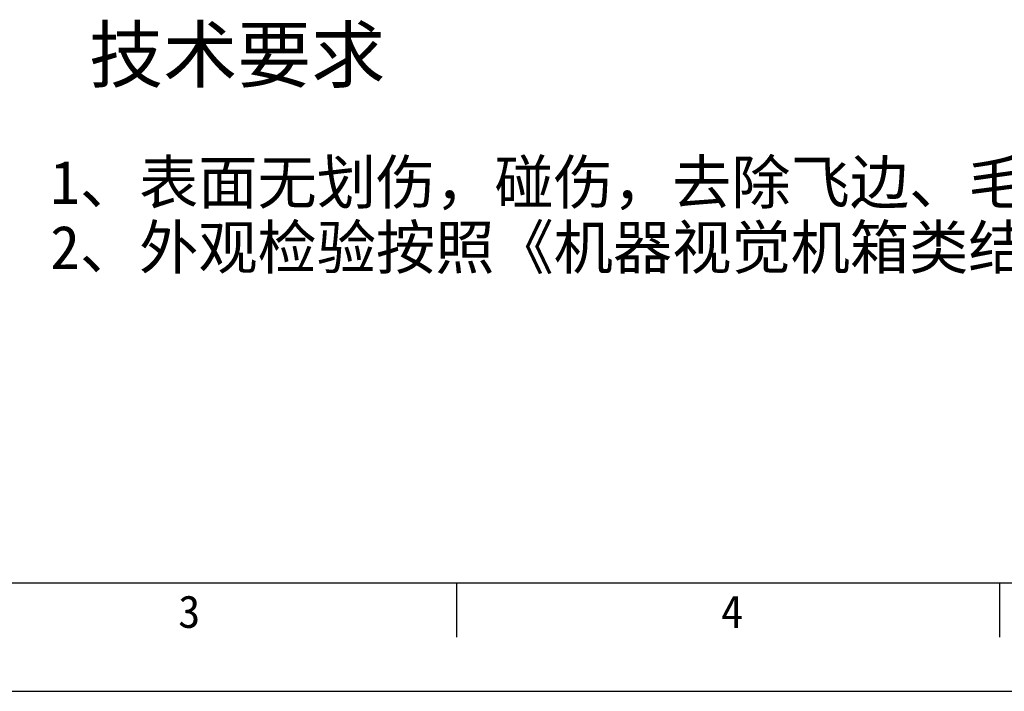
# Model space of a CAD drawing. Header units: millimetres. Extents: x 818 to 1412, y 141 to 561.
# Tile 2 of 86: x 923 to 1014, y 141 to 203. Entities that reach past the tile are written whole.
import ezdxf

# ---------------------------------------------------------------- set-up
doc = ezdxf.new("R2010")
doc.units = ezdxf.units.MM
doc.header["$LTSCALE"] = 61.468
doc.layers.get('0').update_dxf_attribs({"linetype": 'CONTINUOUS'})
doc.layers.add('50_ALL_DETAILS', color=7, linetype='CONTINUOUS')
doc.styles.add('TEXTSTYLE_2', font='simfang.ttf')
doc.styles.add('TEXTSTYLE_6', font='simfang.ttf')

msp = doc.modelspace()

# ---------------------------------------------------------------- linework, layer by layer
at = {"color": 7}
for p, q in [((843.4847, 150.8556), (1402.4847, 150.8556)), ((963.122, 145.8557), (963.122, 150.8556)), ((1013.122, 145.8557), (1013.122, 150.8556)), ((818.4847, 140.8556), (1412.4847, 140.8556))]:
    msp.add_line(p, q, dxfattribs=at)

# ---------------------------------------------------------------- texts
at = {"color": 3, "style": 'TEXTSTYLE_2'}
for s, p in [('3', (937.441, 146.7027)), ('4', (987.441, 146.7027))]:
    msp.add_text(s, height=3, dxfattribs=at).set_placement(p)
at = {"layer": '50_ALL_DETAILS', "color": 3, "style": 'TEXTSTYLE_6'}
for s, height, p in [('技术要求', 5, (929.2365, 197.042)), ('1、表面无划伤，碰伤，去除飞边、毛刺；', 4, (925.6604, 185.7873)), ('2、外观检验按照《机器视觉机箱类结构件检验规范》执行', 4, (925.6604, 179.7873))]:
    msp.add_text(s, height=height, dxfattribs=at).set_placement(p)

doc.saveas('drawing.dxf')
